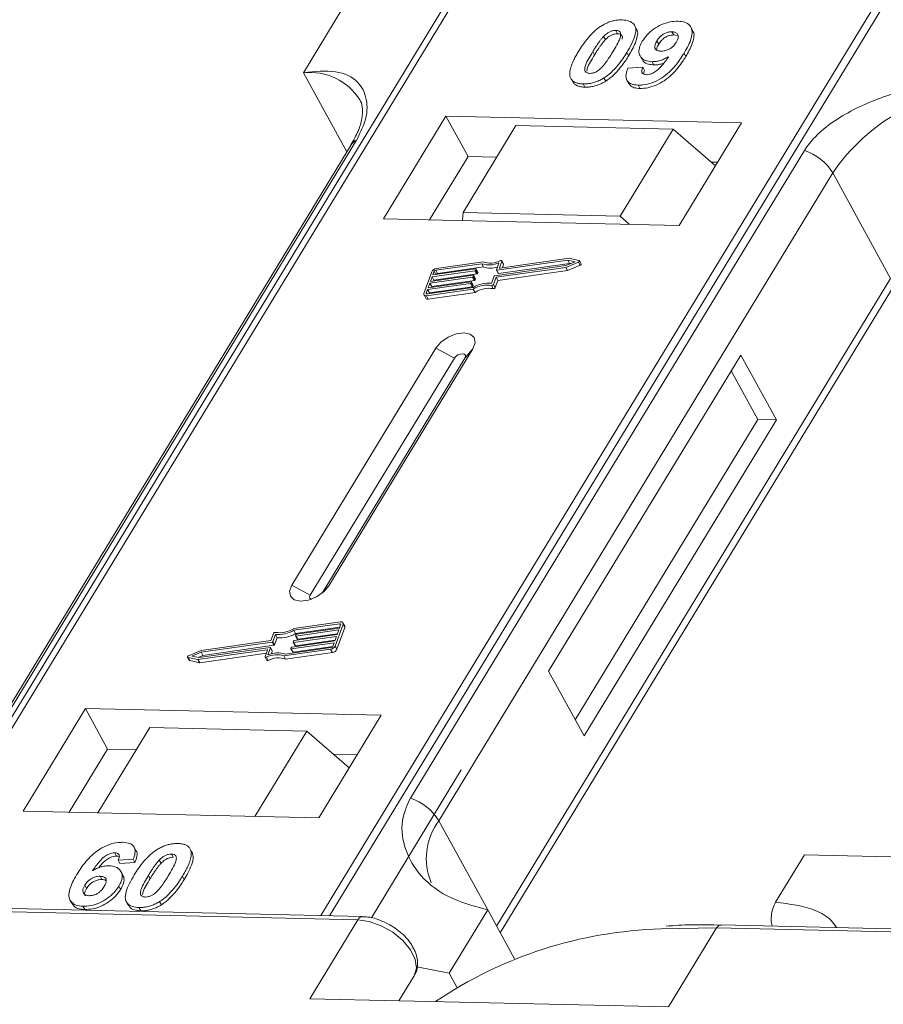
# Model space of a CAD drawing. Header units: millimetres. Extents: x -1004 to 529, y -22 to 1052.
# Tile 48 of 78: x 16 to 46, y 856 to 891. Entities that reach past the tile are written whole.
import ezdxf

# ---------------------------------------------------------------- set-up
doc = ezdxf.new("R2010")
doc.units = ezdxf.units.MM

msp = doc.modelspace()

# ---------------------------------------------------------------- linework, layer by layer
at = {"color": 7, "linetype": 'Continuous', "lineweight": 15}
for p, q in [((30.75, 891.613), (11.238, 859.546)), ((11.48, 859.541), (31.007, 891.632)), ((45.602, 891.297), (26.075, 859.206)), ((26.375, 859.199), (45.887, 891.266)), ((26.81, 890.888), (25.466, 888.678)), ((37.103, 890.219), (37.041, 890.333)), ((36.385, 890.156), (36.447, 890.042)), ((38.414, 889.997), (38.352, 890.111)), ((38.414, 889.997), (38.529, 889.974)), ((39.072, 890.161), (39.01, 890.274)), ((35.961, 889.946), (36.023, 889.832)), ((37.825, 889.787), (37.887, 889.674)), ((35.581, 889.414), (35.643, 889.3)), ((36.834, 889.269), (36.772, 889.382)), ((38.835, 889.242), (38.773, 889.355)), ((37.237, 889.265), (37.299, 889.152)), ((37.655, 889.064), (37.717, 888.95)), ((25.466, 888.678), (26.98, 885.911)), ((36.809, 888.835), (37.334, 888.87)), ((37.334, 888.87), (37.396, 888.757)), ((34.865, 888.409), (34.927, 888.296)), ((35.248, 888.286), (35.31, 888.173)), ((35.974, 888.497), (36.036, 888.383)), ((36.777, 888.416), (36.839, 888.302)), ((37.167, 888.242), (37.23, 888.128)), ((30.444, 887.164), (28.259, 883.573)), ((40.787, 886.927), (30.444, 887.164)), ((30.444, 887.164), (31.22, 885.746)), ((38.602, 883.336), (40.787, 886.927)), ((32.894, 886.828), (31.045, 883.789)), ((38.389, 886.701), (32.894, 886.828)), ((36.54, 883.663), (38.389, 886.701)), ((38.389, 886.701), (39.869, 885.417)), ((13.539, 863.672), (27.32, 886.322)), ((27.127, 886.154), (13.346, 863.505)), ((42.984, 885.962), (29.202, 863.313)), ((31.22, 885.746), (29.875, 883.536)), ((32.221, 885.723), (31.22, 885.746)), ((39.947, 885.545), (39.715, 885.551)), ((30.199, 862.524), (43.981, 885.173)), ((45.999, 881.485), (43.981, 885.173)), ((31.045, 883.789), (31.024, 883.51)), ((36.54, 883.663), (31.045, 883.789)), ((28.259, 883.573), (38.602, 883.336)), ((36.872, 883.376), (36.54, 883.663)), ((31.746, 882.067), (30.111, 881.834)), ((34.711, 882.124), (32.228, 881.771)), ((32.318, 881.86), (32.401, 882.091)), ((34.751, 882.19), (32.333, 881.847)), ((32.463, 881.994), (32.401, 882.107)), ((32.401, 882.091), (32.463, 881.978)), ((34.636, 881.871), (35.079, 882.058)), ((34.642, 881.933), (34.968, 882.07)), ((34.968, 882.07), (34.711, 882.124)), ((34.773, 882.011), (34.711, 882.124)), ((35.1, 882.116), (34.751, 882.19)), ((35.079, 882.058), (35.141, 881.944)), ((35.176, 881.993), (35.114, 882.107)), ((29.953, 881.721), (29.678, 880.955)), ((31.461, 881.753), (29.966, 881.541)), ((29.989, 881.605), (31.484, 881.817)), ((30.035, 881.733), (29.989, 881.605)), ((30.097, 881.62), (30.035, 881.733)), ((31.697, 881.999), (30.088, 881.771)), ((30.088, 881.771), (30.15, 881.657)), ((30.15, 881.657), (31.759, 881.886)), ((31.523, 881.64), (31.461, 881.753)), ((31.498, 881.804), (31.487, 881.772)), ((31.549, 881.659), (31.487, 881.772)), ((31.56, 881.699), (31.498, 881.812)), ((31.56, 881.691), (31.498, 881.804)), ((31.759, 881.886), (31.697, 881.999)), ((32.159, 881.58), (34.642, 881.933)), ((32.198, 881.525), (34.636, 881.871)), ((32.213, 881.785), (32.301, 882.031)), ((32.213, 881.776), (32.275, 881.663)), ((32.29, 881.658), (32.228, 881.771)), ((32.26, 881.411), (34.698, 881.758)), ((32.29, 881.658), (34.773, 882.011)), ((32.325, 881.847), (32.318, 881.86)), ((32.421, 881.859), (32.463, 881.978)), ((34.698, 881.758), (34.636, 881.871)), ((34.698, 881.758), (35.141, 881.944)), ((34.773, 882.011), (34.809, 882.003)), ((29.829, 881.158), (31.323, 881.37)), ((31.38, 881.53), (29.886, 881.318)), ((29.909, 881.382), (31.403, 881.594)), ((29.966, 881.541), (29.909, 881.382)), ((29.948, 881.204), (31.442, 881.417)), ((30.028, 881.428), (29.966, 881.541)), ((30.017, 881.397), (30.028, 881.428)), ((30.028, 881.428), (31.523, 881.64)), ((31.4, 881.252), (31.338, 881.366)), ((31.442, 881.417), (31.38, 881.53)), ((31.418, 881.581), (31.407, 881.549)), ((31.469, 881.435), (31.407, 881.549)), ((31.48, 881.476), (31.418, 881.589)), ((31.48, 881.467), (31.418, 881.581)), ((31.469, 881.435), (31.48, 881.467)), ((31.549, 881.659), (31.56, 881.691)), ((32.044, 881.314), (32.132, 881.561)), ((32.109, 881.278), (32.198, 881.525)), ((32.171, 881.165), (32.26, 881.411)), ((32.26, 881.411), (32.198, 881.525)), ((45.999, 881.485), (32.217, 858.836)), ((29.806, 881.094), (29.76, 880.967)), ((29.767, 880.877), (31.402, 881.109)), ((29.79, 880.941), (31.399, 881.169)), ((31.3, 881.307), (29.806, 881.094)), ((29.868, 880.981), (29.806, 881.094)), ((29.886, 881.318), (29.829, 881.158)), ((29.868, 880.981), (31.362, 881.193)), ((29.948, 881.204), (29.886, 881.318)), ((29.937, 881.174), (29.948, 881.204)), ((31.362, 881.193), (31.3, 881.307)), ((31.338, 881.357), (31.326, 881.325)), ((31.389, 881.212), (31.326, 881.325)), ((31.338, 881.357), (31.4, 881.244)), ((31.389, 881.212), (31.4, 881.244)), ((31.464, 880.995), (31.402, 881.109)), ((32.04, 881.241), (32.102, 881.127)), ((32.171, 881.165), (32.109, 881.278)), ((32.346, 858.601), (46.029, 881.088)), ((29.679, 880.906), (29.741, 880.792)), ((29.76, 880.967), (29.774, 880.941)), ((29.829, 880.763), (29.767, 880.877)), ((29.829, 880.763), (31.464, 880.995)), ((29.857, 880.95), (29.868, 880.981)), ((30.095, 879.05), (25.053, 870.764)), ((26.346, 870.734), (31.388, 879.02)), ((30.095, 879.05), (30.744, 878.699)), ((31.388, 879.02), (31.112, 878.691)), ((30.744, 878.699), (25.701, 870.413)), ((26.115, 870.479), (31.112, 878.691)), ((40.762, 878.805), (34.039, 867.757)), ((42.004, 876.536), (40.762, 878.805)), ((41.357, 876.55), (40.426, 878.253)), ((34.971, 866.055), (41.357, 876.55)), ((42.004, 876.536), (41.357, 876.55)), ((35.281, 865.487), (42.004, 876.536)), ((25.701, 870.413), (25.053, 870.764)), ((26.346, 870.734), (26.176, 870.531)), ((26.757, 869.474), (25.122, 869.242)), ((26.734, 869.41), (25.124, 869.181)), ((26.571, 868.629), (26.846, 869.396)), ((26.718, 869.256), (26.763, 869.384)), ((26.757, 869.367), (26.734, 869.41)), ((26.907, 869.331), (26.845, 869.445)), ((26.846, 869.396), (26.908, 869.282)), ((24.414, 869.073), (24.326, 868.826)), ((24.48, 869.036), (24.391, 868.789)), ((24.542, 868.923), (24.48, 869.036)), ((26.614, 868.969), (25.12, 868.757)), ((25.187, 869.068), (25.124, 869.181)), ((25.143, 868.821), (26.637, 869.033)), ((25.185, 868.993), (25.197, 869.025)), ((25.186, 868.985), (25.248, 868.871)), ((25.187, 869.068), (26.729, 869.287)), ((26.695, 869.192), (25.2, 868.98)), ((25.262, 868.867), (25.2, 868.98)), ((25.223, 869.044), (26.718, 869.256)), ((25.262, 868.867), (26.648, 869.063)), ((26.557, 868.809), (26.614, 868.969)), ((26.633, 868.516), (26.908, 869.282)), ((26.637, 869.033), (26.695, 869.192)), ((24.365, 868.771), (21.881, 868.418)), ((24.326, 868.826), (21.887, 868.479)), ((21.943, 868.304), (24.427, 868.657)), ((24.427, 868.657), (24.365, 868.771)), ((24.453, 868.676), (24.391, 868.789)), ((24.453, 868.676), (24.542, 868.923)), ((26.534, 868.745), (25.04, 868.533)), ((25.063, 868.597), (26.557, 868.809)), ((25.105, 868.77), (25.117, 868.802)), ((25.105, 868.761), (25.167, 868.648)), ((25.182, 868.643), (25.12, 868.757)), ((25.182, 868.643), (26.568, 868.84)), ((26.488, 868.618), (26.534, 868.745)), ((26.633, 868.516), (26.571, 868.629)), ((21.887, 868.479), (21.445, 868.293)), ((21.881, 868.418), (21.556, 868.281)), ((21.556, 868.281), (21.812, 868.226)), ((21.773, 868.16), (24.19, 868.504)), ((21.776, 868.234), (21.943, 868.304)), ((21.812, 868.226), (24.296, 868.579)), ((21.835, 868.047), (24.165, 868.378)), ((21.943, 868.304), (21.881, 868.418)), ((24.205, 868.49), (24.122, 868.26)), ((24.202, 868.482), (24.19, 868.504)), ((24.311, 868.566), (24.222, 868.319)), ((24.372, 868.461), (24.31, 868.574)), ((24.373, 868.453), (24.311, 868.566)), ((24.339, 868.358), (24.373, 868.453)), ((24.778, 868.284), (26.413, 868.516)), ((24.84, 868.171), (24.778, 868.284)), ((24.826, 868.352), (26.436, 868.58)), ((24.84, 868.171), (26.475, 868.403)), ((25.025, 868.546), (25.036, 868.578)), ((25.025, 868.538), (25.087, 868.425)), ((25.102, 868.42), (25.04, 868.533)), ((25.102, 868.42), (26.488, 868.617)), ((26.413, 868.516), (26.475, 868.403)), ((21.409, 868.244), (21.471, 868.13)), ((21.424, 868.234), (21.773, 868.16)), ((21.486, 868.121), (21.424, 868.234)), ((21.486, 868.121), (21.835, 868.047)), ((21.835, 868.047), (21.773, 868.16)), ((24.123, 868.243), (24.185, 868.13)), ((24.233, 868.126), (24.171, 868.239)), ((34.039, 867.757), (35.281, 865.487)), ((17.839, 866.448), (15.654, 862.858)), ((28.182, 866.211), (17.839, 866.448)), ((17.839, 866.448), (18.614, 865.03)), ((25.997, 862.62), (28.182, 866.211)), ((20.087, 865.78), (18.272, 862.797)), ((20.087, 865.78), (25.582, 865.654)), ((23.767, 862.671), (25.582, 865.654)), ((25.582, 865.654), (27.062, 864.37)), ((18.614, 865.03), (17.27, 862.82)), ((19.616, 865.007), (18.614, 865.03)), ((27.342, 864.83), (26.51, 864.849)), ((30.984, 864.298), (27.841, 859.132)), ((15.654, 862.858), (25.997, 862.62)), ((30.199, 862.524), (31.906, 859.404)), ((18.862, 861.402), (18.924, 861.289)), ((19.602, 861.482), (19.54, 861.595)), ((21.457, 861.592), (21.452, 861.602)), ((21.522, 861.484), (21.585, 861.371)), ((19.508, 861.176), (18.983, 861.141)), ((18.983, 861.141), (19.045, 861.028)), ((19.045, 861.028), (19.57, 861.063)), ((19.508, 861.176), (19.57, 861.063)), ((20.482, 861.033), (20.42, 861.147)), ((20.845, 861.357), (20.907, 861.243)), ((41.973, 859.672), (42.982, 861.329)), ((42.982, 861.329), (49.267, 861.185)), ((19.143, 860.63), (19.081, 860.743)), ((18.353, 860.581), (18.415, 860.467)), ((20.04, 860.613), (20.102, 860.5)), ((21.233, 860.586), (21.295, 860.472)), ((17.814, 860.271), (17.877, 860.158)), ((19.002, 860.234), (19.064, 860.12)), ((-3.402, 859.766), (27.363, 859.06)), ((27.527, 859.172), (-3.238, 859.878)), ((17.306, 859.739), (17.368, 859.625)), ((19.274, 859.679), (19.336, 859.566)), ((20.433, 859.698), (20.495, 859.584)), ((17.75, 859.532), (17.812, 859.418)), ((19.707, 859.487), (19.769, 859.374)), ((31.906, 859.404), (30.562, 857.194)), ((31.906, 859.404), (32.844, 857.689)), ((27.363, 859.06), (25.682, 856.298)), ((37.969, 858.738), (39.912, 858.772)), ((38.231, 856.01), (39.912, 858.772)), ((39.912, 858.772), (70.677, 858.066)), ((70.841, 858.179), (40.076, 858.884)), ((29.425, 857.411), (30.562, 857.194)), ((29.337, 857.102), (28.804, 856.226)), ((28.804, 856.226), (29.337, 857.102)), ((30.562, 857.194), (30.831, 856.702)), ((25.682, 856.298), (38.231, 856.01))]:
    msp.add_line(p, q, dxfattribs=at)
at = {"color": 7, "linetype": 'Continuous', "lineweight": 15, "flags": 128}
for points in [[(32.352, 882.111), (32.363, 882.115), (32.374, 882.117), (32.383, 882.117), (32.392, 882.115), (32.398, 882.111), (32.401, 882.106), (32.403, 882.099), (32.401, 882.091)], [(35.1, 882.116), (35.108, 882.113), (35.114, 882.107), (35.116, 882.099), (35.114, 882.09), (35.109, 882.081), (35.101, 882.072), (35.091, 882.064), (35.079, 882.058)], [(31.484, 881.817), (31.487, 881.818), (31.491, 881.817), (31.494, 881.816), (31.496, 881.815), (31.498, 881.813), (31.499, 881.81), (31.499, 881.807), (31.498, 881.804)], [(32.228, 881.771), (32.224, 881.771), (32.22, 881.772), (32.217, 881.773), (32.215, 881.774), (32.213, 881.776), (32.212, 881.779), (32.212, 881.781), (32.213, 881.785)], [(32.333, 881.847), (32.329, 881.847), (32.326, 881.847), (32.323, 881.848), (32.32, 881.85), (32.318, 881.852), (32.317, 881.854), (32.317, 881.857), (32.318, 881.86)], [(35.141, 881.944), (35.153, 881.95), (35.163, 881.958), (35.171, 881.968), (35.176, 881.977), (35.178, 881.986), (35.176, 881.993)], [(31.323, 881.37), (31.327, 881.371), (31.33, 881.37), (31.334, 881.369), (31.336, 881.368), (31.338, 881.366), (31.339, 881.363), (31.339, 881.36), (31.338, 881.357)], [(31.403, 881.594), (31.407, 881.594), (31.411, 881.594), (31.414, 881.593), (31.416, 881.591), (31.418, 881.589), (31.419, 881.587), (31.419, 881.584), (31.418, 881.581)], [(29.767, 880.877), (29.743, 880.875), (29.722, 880.877), (29.704, 880.883), (29.689, 880.892), (29.679, 880.905), (29.674, 880.92), (29.673, 880.937), (29.678, 880.955)], [(29.76, 880.967), (29.759, 880.961), (29.759, 880.955), (29.761, 880.95), (29.764, 880.946), (29.769, 880.943), (29.775, 880.941), (29.782, 880.94), (29.79, 880.941)], [(31.388, 879.02), (31.467, 879.233), (31.436, 879.415), (31.299, 879.54), (31.078, 879.588), (30.805, 879.551), (30.522, 879.436), (30.273, 879.26), (30.095, 879.05)], [(31.112, 878.691), (31.135, 878.751), (31.126, 878.803), (31.087, 878.839), (31.024, 878.852), (30.946, 878.842), (30.865, 878.809), (30.794, 878.759), (30.744, 878.699)], [(25.053, 870.764), (24.974, 870.551), (25.005, 870.369), (25.141, 870.244), (25.363, 870.196), (25.636, 870.233), (25.919, 870.348), (26.168, 870.524), (26.346, 870.734)], [(25.701, 870.413), (25.679, 870.352), (25.688, 870.3), (25.727, 870.265), (25.731, 870.263)], [(26.763, 869.384), (26.765, 869.39), (26.765, 869.396), (26.763, 869.401), (26.759, 869.405), (26.755, 869.408), (26.749, 869.41), (26.741, 869.41), (26.734, 869.41)], [(26.757, 869.474), (26.78, 869.475), (26.801, 869.473), (26.819, 869.467), (26.834, 869.458), (26.844, 869.446), (26.85, 869.431), (26.85, 869.414), (26.846, 869.396)], [(25.2, 868.98), (25.196, 868.98), (25.193, 868.98), (25.19, 868.981), (25.187, 868.983), (25.186, 868.985), (25.185, 868.987), (25.185, 868.99), (25.185, 868.993)], [(25.12, 868.757), (25.116, 868.756), (25.113, 868.757), (25.11, 868.758), (25.107, 868.759), (25.105, 868.761), (25.105, 868.764), (25.104, 868.767), (25.105, 868.77)], [(21.424, 868.234), (21.415, 868.238), (21.409, 868.243), (21.407, 868.251), (21.409, 868.26), (21.414, 868.269), (21.422, 868.279), (21.433, 868.287), (21.445, 868.293)], [(24.19, 868.504), (24.194, 868.504), (24.198, 868.503), (24.201, 868.502), (24.203, 868.501), (24.205, 868.499), (24.206, 868.496), (24.206, 868.494), (24.205, 868.49)], [(24.296, 868.579), (24.3, 868.579), (24.303, 868.579), (24.306, 868.578), (24.309, 868.576), (24.31, 868.574), (24.311, 868.572), (24.311, 868.569), (24.311, 868.566)], [(25.04, 868.533), (25.036, 868.533), (25.032, 868.533), (25.029, 868.534), (25.027, 868.536), (25.025, 868.538), (25.024, 868.54), (25.024, 868.543), (25.025, 868.546)], [(24.171, 868.239), (24.16, 868.235), (24.15, 868.233), (24.14, 868.233), (24.132, 868.235), (24.126, 868.239), (24.122, 868.245), (24.121, 868.252), (24.122, 868.26)], [(24.185, 868.13), (24.188, 868.126), (24.194, 868.122), (24.202, 868.12), (24.212, 868.12), (24.222, 868.122), (24.233, 868.126)], [(27.363, 859.06), (27.765, 859.003), (28.186, 858.853), (28.589, 858.622), (28.941, 858.332), (29.21, 858.007), (29.373, 857.675), (29.417, 857.364), (29.337, 857.102)]]:
    msp.add_lwpolyline(points, dxfattribs=at)
at = {"color": 7, "linetype": 'Continuous', "lineweight": 15}
for centre, radius, start, end in [((25.682, 886.601), 2.088, 32.7281, 95.9449), ((49.536, 881.436), 6.695, 91.2925, 146.0732), ((27.499, 885.922), 0.437, 114.0472, 148.0355), ((42.406, 884.208), 1.847, 31.4947, 71.765), ((31.999, 882.758), 0.737, 249.8549, 298.6145), ((30.137, 881.63), 0.206, 97.4207, 153.8527), ((30.097, 881.703), 0.0686, 97.4207, 153.8527), ((31.456, 881.787), 0.0343, 277.4207, 333.8527), ((31.959, 882.772), 0.816, 251.2927, 294.8085), ((32.013, 882.608), 0.765, 250.6487, 287.8017), ((32.446, 881.985), 0.0192, 336.1246, 26.8104), ((30.159, 881.588), 0.0692, 97.5763, 152.4403), ((31.376, 881.564), 0.0343, 277.4207, 333.8527), ((31.438, 881.451), 0.0343, 277.4207, 333.8527), ((31.471, 881.471), 0.00992, 336.9348, 26.0002), ((31.518, 881.674), 0.0343, 277.4207, 333.8527), ((31.551, 881.695), 0.00992, 336.9348, 26.0002), ((32.163, 881.546), 0.0343, 97.4207, 153.8527), ((32.286, 881.671), 0.0134, 216.6597, 287.1115), ((31.296, 881.341), 0.0343, 277.4207, 333.8527), ((31.358, 881.227), 0.0343, 277.4207, 333.8527), ((31.942, 880.263), 1.056, 84.4424, 120.9301), ((31.391, 881.248), 0.00992, 336.9348, 26.0002), ((31.89, 880.356), 0.898, 80.3986, 122.9491), ((31.952, 880.242), 0.898, 80.3986, 122.9491), ((32.049, 881.306), 0.0662, 261.7629, 334.647), ((32.111, 881.193), 0.0662, 261.7629, 334.647), ((29.805, 880.84), 0.0803, 216.6597, 287.1115), ((26.853, 869.305), 0.0595, 336.9348, 26.0002), ((24.474, 869.044), 0.0662, 81.7629, 154.647), ((24.582, 870.087), 1.056, 264.4424, 300.9301), ((24.633, 869.995), 0.898, 260.3986, 302.9491), ((24.644, 869.974), 1.056, 264.4424, 300.9301), ((25.228, 869.01), 0.0343, 97.4207, 153.8527), ((24.36, 868.805), 0.0343, 277.4207, 333.8527), ((24.422, 868.691), 0.0343, 277.4207, 333.8527), ((25.147, 868.787), 0.0343, 97.4207, 153.8527), ((25.178, 868.656), 0.0134, 216.6597, 287.1115), ((25.258, 868.879), 0.0134, 216.6597, 287.1115), ((26.386, 868.72), 0.206, 277.4207, 333.8527), ((24.524, 867.592), 0.737, 69.8549, 118.6145), ((24.565, 867.578), 0.816, 71.2927, 114.8085), ((24.364, 868.456), 0.00992, 336.9348, 26.0002), ((25.067, 868.563), 0.0343, 97.4207, 153.8527), ((25.098, 868.433), 0.0134, 216.6597, 287.1115), ((26.427, 868.648), 0.0686, 277.4207, 333.8527), ((26.448, 868.607), 0.206, 277.4207, 333.8527), ((21.488, 868.14), 0.0191, 210.2186, 262.8226), ((24.586, 867.479), 0.737, 69.8549, 118.6145), ((28.624, 861.559), 1.847, 31.4947, 71.765), ((31.951, 861.207), 2.191, 143.0587, 202.974), ((27.536, 858.983), 0.189, 92.0598, 156.0028), ((38.39, 843.919), 14.825, 91.6287, 124.0831), ((40.092, 858.686), 0.199, 94.3757, 154.3004)]:
    msp.add_arc(centre, radius, start, end, dxfattribs=at)
for points, knots in [([(35.084, 889.425), (35.13, 889.499), (35.235, 889.666), (35.46, 889.958), (35.693, 890.189), (35.865, 890.301), (35.883, 890.313)], [0, 0, 0, 0, 0.2367308, 0.5375555, 0.9496679, 1, 1, 1, 1]), ([(35.883, 890.313), (35.929, 890.34), (36.021, 890.395), (36.169, 890.456), (36.319, 890.499), (36.442, 890.518), (36.538, 890.524), (36.586, 890.524), (36.609, 890.524)], [0, 0, 0, 0, 0.193776, 0.3936, 0.587864, 0.788908, 0.894169, 1, 1, 1, 1]), ([(36.609, 890.524), (36.693, 890.516), (36.862, 890.501), (37.023, 890.386), (37.1, 890.22), (37.061, 889.885), (36.895, 889.595), (36.772, 889.382)], [0, 0, 0, 0, 0.147566, 0.296688, 0.431278, 0.580404, 1, 1, 1, 1]), ([(37.315, 889.777), (37.365, 889.851), (37.466, 890), (37.701, 890.207), (37.982, 890.367), (38.287, 890.469), (38.471, 890.475), (38.567, 890.479)], [0, 0, 0, 0, 0.197927, 0.397728, 0.597413, 0.790584, 1, 1, 1, 1]), ([(38.567, 890.479), (38.65, 890.471), (38.819, 890.455), (38.984, 890.338), (39.07, 890.165), (39.045, 889.866), (38.909, 889.584), (38.792, 889.388), (38.773, 889.355)], [0, 0, 0, 0, 0.148288, 0.297745, 0.443713, 0.607791, 0.934708, 1, 1, 1, 1]), ([(35.961, 889.946), (35.999, 889.983), (36.061, 890.045), (36.174, 890.113), (36.276, 890.147), (36.346, 890.155), (36.381, 890.156), (36.385, 890.156)], [0, 0, 0, 0, 0.334804, 0.542561, 0.750382, 0.970721, 1, 1, 1, 1]), ([(36.023, 889.832), (36.061, 889.87), (36.124, 889.931), (36.236, 889.999), (36.338, 890.034), (36.408, 890.042), (36.443, 890.042), (36.447, 890.042)], [0, 0, 0, 0, 0.334804, 0.542561, 0.750382, 0.970721, 1, 1, 1, 1]), ([(36.385, 890.156), (36.42, 890.152), (36.483, 890.145), (36.542, 890.101), (36.566, 890.017), (36.536, 889.864), (36.426, 889.647), (36.327, 889.481), (36.277, 889.398)], [0, 0, 0, 0, 0.1046136, 0.1888141, 0.2735119, 0.444127, 0.7194809, 1, 1, 1, 1]), ([(36.447, 890.042), (36.482, 890.038), (36.545, 890.031), (36.604, 889.987), (36.625, 889.926), (36.614, 889.878), (36.608, 889.854)], [0, 0, 0, 0, 0.293658, 0.530016, 0.767769, 1, 1, 1, 1]), ([(36.834, 889.269), (36.877, 889.342), (37.013, 889.572), (37.143, 889.876), (37.163, 890.126), (37.108, 890.194), (37.092, 890.213)], [0, 0, 0, 0, 0.220552, 0.687786, 0.91457, 1, 1, 1, 1]), ([(37.825, 889.787), (37.857, 889.835), (37.908, 889.911), (38.016, 890.009), (38.123, 890.067), (38.24, 890.106), (38.312, 890.109), (38.352, 890.111)], [0, 0, 0, 0, 0.29132, 0.465539, 0.641632, 0.798664, 1, 1, 1, 1]), ([(37.887, 889.674), (37.919, 889.722), (37.97, 889.798), (38.078, 889.896), (38.185, 889.954), (38.302, 889.992), (38.374, 889.995), (38.414, 889.997)], [0, 0, 0, 0, 0.29132, 0.465539, 0.641632, 0.798664, 1, 1, 1, 1]), ([(38.352, 890.111), (38.394, 890.106), (38.477, 890.096), (38.551, 890.029), (38.581, 889.939), (38.556, 889.837), (38.519, 889.771), (38.502, 889.74)], [0, 0, 0, 0, 0.207955, 0.420406, 0.62732, 0.827707, 1, 1, 1, 1]), ([(38.835, 889.242), (38.878, 889.316), (39.008, 889.538), (39.123, 889.839), (39.131, 890.076), (39.074, 890.141), (39.062, 890.155)], [0, 0, 0, 0, 0.227122, 0.68486, 0.934898, 1, 1, 1, 1]), ([(35.581, 889.414), (35.604, 889.451), (35.649, 889.524), (35.714, 889.624), (35.774, 889.713), (35.831, 889.791), (35.891, 889.869), (35.937, 889.92), (35.961, 889.946)], [0, 0, 0, 0, 0.205942, 0.411959, 0.558149, 0.704502, 0.851801, 1, 1, 1, 1]), ([(35.643, 889.3), (35.666, 889.337), (35.711, 889.411), (35.776, 889.511), (35.836, 889.599), (35.893, 889.677), (35.953, 889.756), (35.999, 889.807), (36.023, 889.832)], [0, 0, 0, 0, 0.205942, 0.411959, 0.558149, 0.704502, 0.851801, 1, 1, 1, 1]), ([(37.655, 889.064), (37.572, 889.073), (37.404, 889.09), (37.25, 889.215), (37.18, 889.388), (37.21, 889.586), (37.283, 889.719), (37.315, 889.777)], [0, 0, 0, 0, 0.210189, 0.421773, 0.623603, 0.837034, 1, 1, 1, 1]), ([(37.963, 889.43), (37.922, 889.434), (37.844, 889.442), (37.77, 889.496), (37.742, 889.571), (37.761, 889.671), (37.801, 889.744), (37.825, 889.787)], [0, 0, 0, 0, 0.213937, 0.398075, 0.583091, 0.751666, 1, 1, 1, 1]), ([(37.813, 889.475), (37.816, 889.498), (37.822, 889.561), (37.862, 889.63), (37.887, 889.674)], [0, 0, 0, 0, 0.366323, 1, 1, 1, 1]), ([(38.502, 889.74), (38.473, 889.696), (38.423, 889.623), (38.31, 889.531), (38.196, 889.472), (38.074, 889.434), (38, 889.431), (37.963, 889.43)], [0, 0, 0, 0, 0.267394, 0.447214, 0.627122, 0.813065, 1, 1, 1, 1]), ([(34.794, 888.527), (34.787, 888.557), (34.773, 888.619), (34.782, 888.751), (34.827, 888.923), (34.909, 889.11), (34.996, 889.278), (35.055, 889.376), (35.084, 889.425)], [0, 0, 0, 0, 0.118441, 0.239346, 0.459593, 0.684925, 0.84224, 1, 1, 1, 1]), ([(35.472, 888.654), (35.43, 888.66), (35.364, 888.669), (35.31, 888.719), (35.294, 888.805), (35.327, 888.958), (35.439, 889.174), (35.533, 889.334), (35.581, 889.414)], [0, 0, 0, 0, 0.12537, 0.20229, 0.279179, 0.464758, 0.730582, 1, 1, 1, 1]), ([(35.375, 888.731), (35.379, 888.761), (35.392, 888.866), (35.504, 889.061), (35.597, 889.22), (35.643, 889.3)], [0, 0, 0, 0, 0.166989, 0.580698, 1, 1, 1, 1]), ([(36.277, 889.398), (36.254, 889.361), (36.209, 889.287), (36.145, 889.188), (36.084, 889.098), (36.027, 889.02), (35.967, 888.941), (35.92, 888.89), (35.896, 888.864)], [0, 0, 0, 0, 0.20527, 0.410616, 0.55715, 0.703844, 0.851471, 1, 1, 1, 1]), ([(36.772, 889.382), (36.725, 889.308), (36.62, 889.141), (36.4, 888.855), (36.169, 888.625), (35.999, 888.513), (35.974, 888.497)], [0, 0, 0, 0, 0.237281, 0.538591, 0.932677, 1, 1, 1, 1]), ([(38.773, 889.355), (38.726, 889.282), (38.585, 889.06), (38.34, 888.755), (37.989, 888.478), (37.663, 888.316), (37.378, 888.245), (37.223, 888.243), (37.167, 888.242)], [0, 0, 0, 0, 0.142337, 0.429127, 0.589943, 0.751205, 0.909895, 1, 1, 1, 1]), ([(36.036, 888.383), (36.079, 888.413), (36.167, 888.472), (36.314, 888.597), (36.469, 888.758), (36.614, 888.939), (36.735, 889.11), (36.801, 889.216), (36.834, 889.269)], [0, 0, 0, 0, 0.118595, 0.239509, 0.447458, 0.659935, 0.829685, 1, 1, 1, 1]), ([(37.23, 888.128), (37.32, 888.132), (37.502, 888.139), (37.803, 888.237), (38.1, 888.398), (38.44, 888.681), (38.668, 888.977), (38.801, 889.188), (38.835, 889.242)], [0, 0, 0, 0, 0.14324, 0.28761, 0.430449, 0.591135, 0.89544, 1, 1, 1, 1]), ([(37.309, 889.158), (37.321, 889.131), (37.359, 889.046), (37.504, 888.969), (37.654, 888.956), (37.717, 888.95)], [0, 0, 0, 0, 0.20752, 0.66568, 1, 1, 1, 1]), ([(37.455, 888.609), (37.492, 888.611), (37.566, 888.615), (37.697, 888.668), (37.845, 888.76), (38.038, 888.958), (38.155, 889.124), (38.235, 889.238)], [0, 0, 0, 0, 0.112015, 0.224355, 0.367768, 0.565827, 1, 1, 1, 1]), ([(38.235, 889.238), (38.189, 889.212), (38.095, 889.159), (37.97, 889.112), (37.871, 889.085), (37.798, 889.071), (37.725, 889.064), (37.679, 889.064), (37.655, 889.064)], [0, 0, 0, 0, 0.243491, 0.496266, 0.61821, 0.741704, 0.870158, 1, 1, 1, 1]), ([(37.717, 888.95), (37.762, 888.951), (37.852, 888.953), (37.972, 888.98), (38.042, 889.004), (38.062, 889.011)], [0, 0, 0, 0, 0.409454, 0.83528, 1, 1, 1, 1]), ([(27.32, 886.322), (27.426, 886.533), (27.698, 887.073), (27.709, 887.788), (27.389, 888.422), (26.656, 888.796), (25.861, 888.717), (25.466, 888.678)], [0, 0, 0, 0, 0.125713, 0.321276, 0.524466, 0.763484, 1, 1, 1, 1]), ([(35.896, 888.864), (35.858, 888.827), (35.796, 888.766), (35.684, 888.698), (35.584, 888.663), (35.513, 888.655), (35.477, 888.654), (35.472, 888.654)], [0, 0, 0, 0, 0.333678, 0.540413, 0.747264, 0.961209, 1, 1, 1, 1]), ([(37.167, 888.242), (37.083, 888.25), (36.931, 888.265), (36.79, 888.37), (36.727, 888.528), (36.753, 888.694), (36.797, 888.805), (36.809, 888.835)], [0, 0, 0, 0, 0.242788, 0.438865, 0.634801, 0.900936, 1, 1, 1, 1]), ([(37.334, 888.87), (37.316, 888.826), (37.288, 888.758), (37.298, 888.677), (37.339, 888.632), (37.397, 888.612), (37.439, 888.61), (37.455, 888.609)], [0, 0, 0, 0, 0.344714, 0.529059, 0.714209, 0.892196, 1, 1, 1, 1]), ([(37.361, 888.629), (37.363, 888.653), (37.367, 888.694), (37.387, 888.738), (37.396, 888.757)], [0, 0, 0, 0, 0.569737, 1, 1, 1, 1]), ([(35.248, 888.286), (35.205, 888.288), (35.12, 888.293), (35.006, 888.32), (34.909, 888.366), (34.849, 888.422), (34.813, 888.478), (34.8, 888.51), (34.794, 888.527)], [0, 0, 0, 0, 0.192635, 0.388697, 0.582015, 0.783044, 0.890959, 1, 1, 1, 1]), ([(34.93, 888.298), (34.942, 888.286), (34.974, 888.25), (35.056, 888.212), (35.151, 888.186), (35.238, 888.176), (35.286, 888.174), (35.31, 888.173)], [0, 0, 0, 0, 0.143925, 0.415852, 0.697483, 0.848301, 1, 1, 1, 1]), ([(35.974, 888.497), (35.928, 888.47), (35.836, 888.415), (35.688, 888.353), (35.538, 888.31), (35.415, 888.292), (35.319, 888.286), (35.272, 888.286), (35.248, 888.286)], [0, 0, 0, 0, 0.193769, 0.393564, 0.587886, 0.789131, 0.894283, 1, 1, 1, 1]), ([(35.31, 888.173), (35.354, 888.173), (35.442, 888.173), (35.585, 888.194), (35.734, 888.234), (35.86, 888.286), (35.961, 888.338), (36.011, 888.368), (36.036, 888.383)], [0, 0, 0, 0, 0.193594, 0.390501, 0.584817, 0.78683, 0.892868, 1, 1, 1, 1]), ([(36.842, 888.304), (36.874, 888.261), (36.936, 888.178), (37.092, 888.136), (37.195, 888.13), (37.23, 888.128)], [0, 0, 0, 0, 0.4158523, 0.8021376, 1, 1, 1, 1]), ([(49.385, 888.129), (48.818, 888.191), (47.683, 888.314), (45.841, 887.932), (44.37, 887.258), (43.414, 886.55), (43.1, 886.121), (42.984, 885.962)], [0, 0, 0, 0, 0.249096, 0.498243, 0.745205, 0.90541, 1, 1, 1, 1]), ([(27.431, 887.728), (27.441, 887.714), (27.504, 887.631), (27.536, 887.447), (27.521, 887.083), (27.401, 886.65), (27.215, 886.316), (27.125, 886.153)], [0, 0, 0, 0, 0.054359, 0.333223, 0.559722, 0.78604, 1, 1, 1, 1]), ([(29.202, 863.313), (29.102, 863.091), (28.846, 862.524), (28.944, 861.609), (29.446, 860.641), (30.427, 859.814), (31.415, 859.54), (31.906, 859.404)], [0, 0, 0, 0, 0.125713, 0.321276, 0.524466, 0.763484, 1, 1, 1, 1]), ([(17.544, 860.656), (17.591, 860.729), (17.731, 860.951), (17.977, 861.256), (18.328, 861.533), (18.654, 861.695), (18.939, 861.766), (19.093, 861.768), (19.149, 861.769)], [0, 0, 0, 0, 0.142337, 0.429127, 0.589943, 0.751205, 0.909895, 1, 1, 1, 1]), ([(19.149, 861.769), (19.234, 861.761), (19.386, 861.747), (19.527, 861.641), (19.589, 861.484), (19.564, 861.318), (19.521, 861.208), (19.508, 861.176)], [0, 0, 0, 0, 0.242691, 0.439002, 0.635006, 0.895059, 1, 1, 1, 1]), ([(18.862, 861.402), (18.825, 861.4), (18.751, 861.396), (18.619, 861.343), (18.47, 861.25), (18.278, 861.051), (18.161, 860.886), (18.082, 860.773)], [0, 0, 0, 0, 0.112049, 0.22438, 0.370115, 0.570276, 1, 1, 1, 1]), ([(18.983, 861.141), (19.001, 861.184), (19.029, 861.252), (19.019, 861.333), (18.978, 861.379), (18.919, 861.399), (18.877, 861.401), (18.862, 861.402)], [0, 0, 0, 0, 0.33384, 0.524547, 0.716372, 0.891824, 1, 1, 1, 1]), ([(19.545, 860.629), (19.591, 860.703), (19.697, 860.87), (19.921, 861.16), (20.153, 861.39), (20.324, 861.502), (20.343, 861.514)], [0, 0, 0, 0, 0.237381, 0.538918, 0.949082, 1, 1, 1, 1]), ([(19.57, 861.063), (19.595, 861.134), (19.644, 861.279), (19.65, 861.429), (19.602, 861.477), (19.599, 861.48)], [0, 0, 0, 0, 0.481785, 0.969308, 1, 1, 1, 1]), ([(20.343, 861.514), (20.389, 861.541), (20.481, 861.596), (20.629, 861.657), (20.779, 861.701), (20.901, 861.719), (20.998, 861.725), (21.045, 861.725), (21.069, 861.725)], [0, 0, 0, 0, 0.193776, 0.3936, 0.587864, 0.788908, 0.894169, 1, 1, 1, 1]), ([(21.069, 861.725), (21.112, 861.723), (21.197, 861.718), (21.31, 861.691), (21.408, 861.646), (21.468, 861.589), (21.504, 861.533), (21.516, 861.501), (21.522, 861.484)], [0, 0, 0, 0, 0.192627, 0.388684, 0.582013, 0.783201, 0.891038, 1, 1, 1, 1]), ([(21.522, 861.484), (21.53, 861.454), (21.544, 861.392), (21.534, 861.263), (21.493, 861.098), (21.414, 860.914), (21.326, 860.743), (21.264, 860.638), (21.233, 860.586)], [0, 0, 0, 0, 0.118432, 0.239329, 0.449434, 0.664178, 0.83182, 1, 1, 1, 1]), ([(21.585, 861.371), (21.574, 861.4), (21.557, 861.443), (21.522, 861.475), (21.511, 861.486)], [0, 0, 0, 0, 0.667997, 1, 1, 1, 1]), ([(18.303, 860.879), (18.303, 860.879), (18.353, 860.949), (18.446, 861.056), (18.606, 861.188), (18.742, 861.258), (18.852, 861.287), (18.903, 861.288), (18.924, 861.289)], [0, 0, 0, 0, 0.000071, 0.368569, 0.571075, 0.774891, 0.911654, 1, 1, 1, 1]), ([(18.924, 861.289), (18.959, 861.288), (18.998, 861.286), (19.02, 861.269), (19.022, 861.267)], [0, 0, 0, 0, 0.900108, 1, 1, 1, 1]), ([(20.04, 860.613), (20.062, 860.65), (20.108, 860.724), (20.172, 860.823), (20.233, 860.913), (20.29, 860.991), (20.35, 861.07), (20.397, 861.121), (20.42, 861.147)], [0, 0, 0, 0, 0.20527, 0.410616, 0.557148, 0.703844, 0.851475, 1, 1, 1, 1]), ([(20.42, 861.147), (20.459, 861.184), (20.521, 861.246), (20.633, 861.314), (20.736, 861.349), (20.805, 861.356), (20.841, 861.357), (20.845, 861.357)], [0, 0, 0, 0, 0.3348035, 0.5425606, 0.750382, 0.9707212, 1, 1, 1, 1]), ([(20.482, 861.033), (20.521, 861.071), (20.583, 861.132), (20.695, 861.2), (20.798, 861.235), (20.867, 861.243), (20.903, 861.243), (20.907, 861.243)], [0, 0, 0, 0, 0.334804, 0.542561, 0.750382, 0.970721, 1, 1, 1, 1]), ([(20.845, 861.357), (20.88, 861.353), (20.942, 861.346), (21, 861.302), (21.024, 861.223), (20.998, 861.072), (20.888, 860.852), (20.787, 860.683), (20.736, 860.597)], [0, 0, 0, 0, 0.105646, 0.186221, 0.267042, 0.431541, 0.712708, 1, 1, 1, 1]), ([(21.295, 860.472), (21.339, 860.546), (21.435, 860.711), (21.558, 860.982), (21.619, 861.217), (21.592, 861.339), (21.585, 861.371)], [0, 0, 0, 0, 0.236775, 0.527928, 0.878334, 1, 1, 1, 1]), ([(18.082, 860.773), (18.128, 860.799), (18.222, 860.852), (18.346, 860.9), (18.445, 860.926), (18.519, 860.94), (18.591, 860.947), (18.638, 860.947), (18.661, 860.947)], [0, 0, 0, 0, 0.243654, 0.49576, 0.617892, 0.741503, 0.870025, 1, 1, 1, 1]), ([(18.661, 860.947), (18.745, 860.938), (18.913, 860.921), (19.065, 860.796), (19.136, 860.626), (19.109, 860.429), (19.035, 860.294), (19.002, 860.234)], [0, 0, 0, 0, 0.210216, 0.421975, 0.620016, 0.831037, 1, 1, 1, 1]), ([(20.102, 860.5), (20.124, 860.536), (20.17, 860.61), (20.234, 860.71), (20.295, 860.799), (20.352, 860.878), (20.412, 860.956), (20.459, 861.007), (20.482, 861.033)], [0, 0, 0, 0, 0.20527, 0.410616, 0.557148, 0.703844, 0.851475, 1, 1, 1, 1]), ([(17.75, 859.532), (17.666, 859.54), (17.498, 859.556), (17.333, 859.672), (17.247, 859.845), (17.272, 860.144), (17.408, 860.427), (17.525, 860.623), (17.544, 860.656)], [0, 0, 0, 0, 0.148269, 0.297647, 0.442421, 0.607851, 0.935658, 1, 1, 1, 1]), ([(17.814, 860.271), (17.845, 860.316), (17.896, 860.392), (18.012, 860.484), (18.128, 860.542), (18.247, 860.578), (18.319, 860.58), (18.353, 860.581)], [0, 0, 0, 0, 0.276721, 0.45687, 0.637007, 0.824068, 1, 1, 1, 1]), ([(17.877, 860.158), (17.907, 860.203), (17.958, 860.278), (18.074, 860.37), (18.19, 860.429), (18.309, 860.464), (18.381, 860.466), (18.415, 860.467)], [0, 0, 0, 0, 0.276721, 0.45687, 0.637007, 0.824068, 1, 1, 1, 1]), ([(18.353, 860.581), (18.395, 860.577), (18.473, 860.57), (18.545, 860.515), (18.576, 860.439), (18.554, 860.336), (18.513, 860.262), (18.492, 860.224)], [0, 0, 0, 0, 0.213757, 0.394944, 0.576585, 0.777311, 1, 1, 1, 1]), ([(18.415, 860.467), (18.459, 860.465), (18.52, 860.461), (18.555, 860.432), (18.565, 860.424)], [0, 0, 0, 0, 0.7157183, 1, 1, 1, 1]), ([(19.064, 860.12), (19.103, 860.195), (19.181, 860.343), (19.199, 860.522), (19.149, 860.599), (19.133, 860.624)], [0, 0, 0, 0, 0.401791, 0.807526, 1, 1, 1, 1]), ([(19.707, 859.487), (19.623, 859.495), (19.455, 859.51), (19.292, 859.625), (19.211, 859.802), (19.266, 860.143), (19.431, 860.431), (19.545, 860.629)], [0, 0, 0, 0, 0.1475277, 0.2965695, 0.43214, 0.6087374, 1, 1, 1, 1]), ([(19.931, 859.855), (19.89, 859.861), (19.823, 859.87), (19.769, 859.919), (19.753, 860.004), (19.784, 860.156), (19.896, 860.371), (19.992, 860.532), (20.04, 860.613)], [0, 0, 0, 0, 0.125351, 0.2021974, 0.2791824, 0.4597421, 0.727968, 1, 1, 1, 1]), ([(19.834, 859.931), (19.837, 859.96), (19.85, 860.063), (19.961, 860.259), (20.055, 860.419), (20.102, 860.5)], [0, 0, 0, 0, 0.159501, 0.57679, 1, 1, 1, 1]), ([(20.736, 860.597), (20.713, 860.56), (20.668, 860.487), (20.603, 860.387), (20.542, 860.298), (20.486, 860.22), (20.426, 860.142), (20.379, 860.091), (20.356, 860.066)], [0, 0, 0, 0, 0.205942, 0.411959, 0.558149, 0.704502, 0.851801, 1, 1, 1, 1]), ([(21.233, 860.586), (21.187, 860.512), (21.081, 860.345), (20.861, 860.058), (20.63, 859.827), (20.458, 859.714), (20.433, 859.698)], [0, 0, 0, 0, 0.236629, 0.537361, 0.932986, 1, 1, 1, 1]), ([(20.495, 859.584), (20.539, 859.614), (20.627, 859.673), (20.775, 859.8), (20.933, 859.963), (21.078, 860.146), (21.198, 860.317), (21.263, 860.42), (21.295, 860.472)], [0, 0, 0, 0, 0.11827, 0.2388803, 0.4507318, 0.6672091, 0.8333396, 1, 1, 1, 1]), ([(17.965, 859.9), (17.923, 859.905), (17.839, 859.915), (17.765, 859.983), (17.736, 860.071), (17.76, 860.173), (17.797, 860.239), (17.814, 860.271)], [0, 0, 0, 0, 0.207905, 0.419981, 0.630626, 0.821735, 1, 1, 1, 1]), ([(19.002, 860.234), (18.952, 860.16), (18.851, 860.011), (18.616, 859.803), (18.331, 859.642), (18.025, 859.542), (17.842, 859.535), (17.75, 859.532)], [0, 0, 0, 0, 0.197831, 0.3973, 0.59891, 0.798741, 1, 1, 1, 1]), ([(17.828, 859.897), (17.818, 859.918), (17.798, 859.966), (17.823, 860.06), (17.859, 860.126), (17.877, 860.158)], [0, 0, 0, 0, 0.296139, 0.660307, 1, 1, 1, 1]), ([(17.812, 859.418), (17.903, 859.422), (18.084, 859.428), (18.381, 859.524), (18.661, 859.678), (18.903, 859.885), (19.01, 860.041), (19.064, 860.12)], [0, 0, 0, 0, 0.198208, 0.398397, 0.584963, 0.787074, 1, 1, 1, 1]), ([(18.492, 860.224), (18.46, 860.176), (18.41, 860.1), (18.302, 860.002), (18.194, 859.944), (18.076, 859.905), (18.004, 859.902), (17.965, 859.9)], [0, 0, 0, 0, 0.288697, 0.463553, 0.639942, 0.801808, 1, 1, 1, 1]), ([(20.356, 860.066), (20.318, 860.028), (20.256, 859.967), (20.144, 859.899), (20.043, 859.864), (19.973, 859.856), (19.937, 859.855), (19.931, 859.855)], [0, 0, 0, 0, 0.333678, 0.540413, 0.747264, 0.961209, 1, 1, 1, 1]), ([(20.433, 859.698), (20.388, 859.671), (20.295, 859.616), (20.147, 859.555), (19.997, 859.512), (19.875, 859.493), (19.779, 859.487), (19.731, 859.487), (19.707, 859.487)], [0, 0, 0, 0, 0.193769, 0.393564, 0.587886, 0.789131, 0.894283, 1, 1, 1, 1]), ([(41.973, 859.672), (41.939, 859.604), (41.87, 859.467), (41.825, 859.205), (41.819, 858.986), (41.847, 858.874), (41.854, 858.844)], [0, 0, 0, 0, 0.295987, 0.591974, 0.887961, 1, 1, 1, 1]), ([(44.112, 858.792), (44.051, 858.875), (43.871, 859.121), (43.23, 859.513), (42.469, 859.609), (41.973, 859.672)], [0, 0, 0, 0, 0.152259, 0.448917, 1, 1, 1, 1]), ([(17.377, 859.631), (17.403, 859.588), (17.463, 859.489), (17.635, 859.429), (17.769, 859.421), (17.812, 859.418)], [0, 0, 0, 0, 0.338595, 0.784132, 1, 1, 1, 1]), ([(19.348, 859.573), (19.366, 859.538), (19.414, 859.45), (19.575, 859.388), (19.714, 859.378), (19.769, 859.374)], [0, 0, 0, 0, 0.275409, 0.710365, 1, 1, 1, 1]), ([(19.769, 859.374), (19.813, 859.374), (19.902, 859.374), (20.045, 859.395), (20.194, 859.435), (20.32, 859.487), (20.421, 859.539), (20.47, 859.569), (20.495, 859.584)], [0, 0, 0, 0, 0.193594, 0.390501, 0.584817, 0.78683, 0.892868, 1, 1, 1, 1]), ([(28.546, 858.85), (28.366, 858.943), (28.115, 859.072), (27.768, 859.157), (27.613, 859.162), (27.529, 859.165)], [0, 0, 0, 0, 0.538027, 0.74783, 1, 1, 1, 1]), ([(29.293, 858.091), (29.27, 858.136), (29.2, 858.274), (28.968, 858.548), (28.709, 858.733), (28.546, 858.85)], [0, 0, 0, 0, 0.152643, 0.468497, 1, 1, 1, 1]), ([(40.085, 858.869), (39.729, 858.881), (39.062, 858.905), (38.438, 858.856), (38.146, 858.834)], [0, 0, 0, 0, 0.533839, 1, 1, 1, 1]), ([(29.336, 857.119), (29.347, 857.133), (29.444, 857.247), (29.473, 857.556), (29.421, 857.872), (29.32, 858.046), (29.293, 858.091)], [0, 0, 0, 0, 0.054424, 0.449377, 0.857077, 1, 1, 1, 1])]:
    msp.add_open_spline(points, degree=3, knots=knots, dxfattribs=at)

doc.saveas('drawing.dxf')
